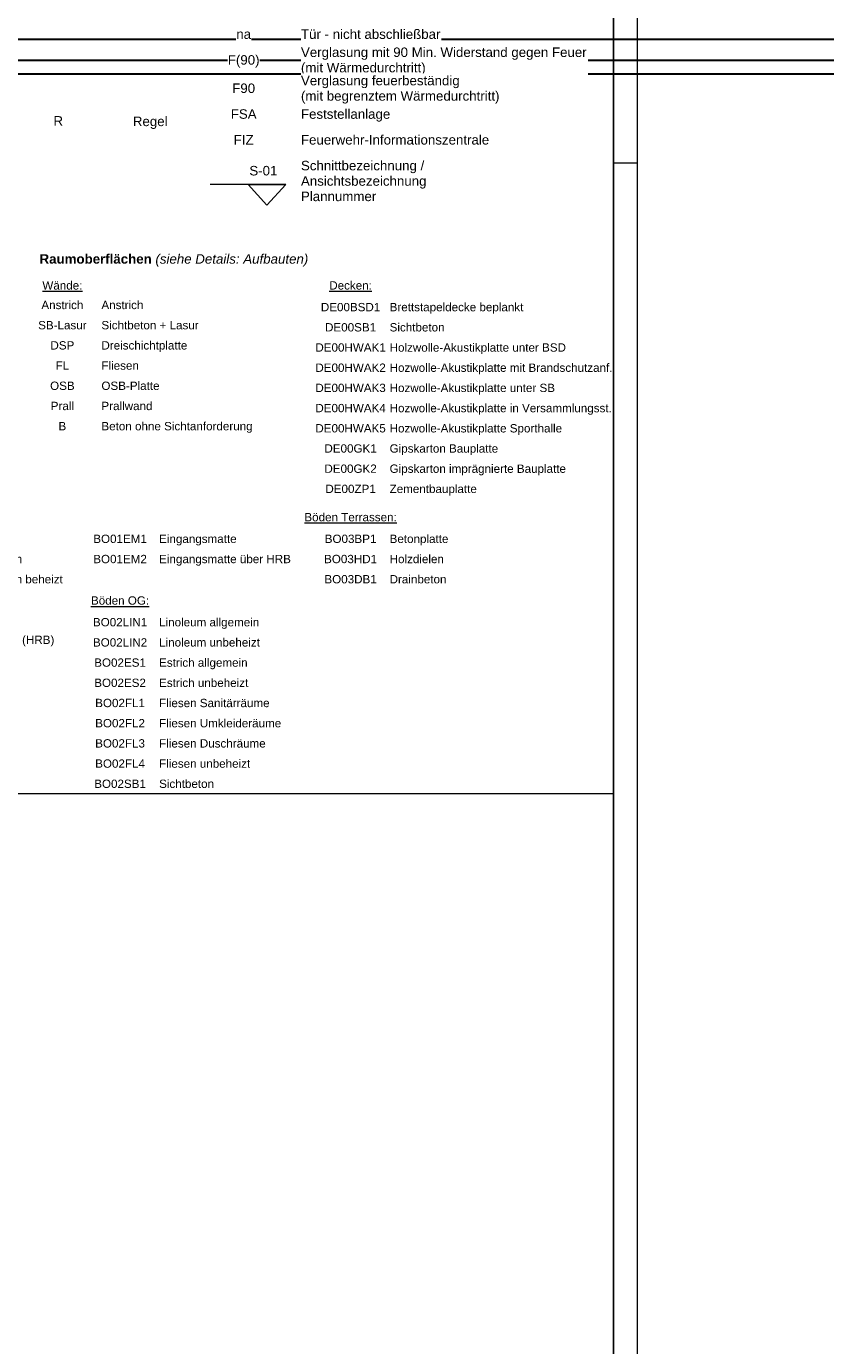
# Model space of a CAD drawing. Header units: metres. Extents: x -5203299 to 2078834, y 245743 to 5817682.
# Tile 225 of 256: x 366788 to 366873, y 5814084 to 5814224. Entities that reach past the tile are written whole.
import ezdxf

# ---------------------------------------------------------------- set-up
doc = ezdxf.new("R2010")
doc.units = ezdxf.units.M
doc.header["$LTSCALE"] = 0.5
doc.linetypes.add('ISO-02 Strichlinie', pattern=[3.81, 3.048, -0.762])
doc.linetypes.add('Linienart-22', pattern=[5.291531, 3.175, -1.058062, 0.352704, -0.705764])
for name, color, linetype, lineweight in [('70 -74 Zeichnungsblatt- 4 Plankopf Linie', 7, 'Continuous', 13), ('70 -76 Layout -2 Plankopf -Linie', 7, 'Continuous', 13), ('70 -76 Layout -2 Plankopf -Text', 7, 'Continuous', 13), ('70 -76 Layout -3 Symbole -allgemein', 7, 'Continuous', 13), ('Keine', 7, 'Continuous', 9)]:
    doc.layers.add(name, color=color, linetype=linetype, lineweight=lineweight)
doc.layers.add('99.04_Gleisplanung VP 02_23-EB-1236L-A-FAHRKANTE', color=150, linetype='Continuous', lineweight=35, true_color=0x007fff)
doc.layers.add('99.04_Gleisplanung VP 02_23-EB-1236R-A-FAHRKANTE', color=150, linetype='Continuous', lineweight=35, true_color=0x007fff)
doc.styles.add('Arial', font='arial.ttf')
doc.styles.add('Arial (bold)', font='arialbd.ttf')

# ---------------------------------------------------------------- blocks, each defined once
blk = doc.blocks.new('_23-07-06_Massenplan_TB_Weiterführende Schule (3D)')
at = {"layer": '99.04_Gleisplanung VP 02_23-EB-1236L-A-FAHRKANTE', "flags": 128}
for points in [[(562.05, 14.66), (-195.68, 14.71, -0.005965), (-243.37, 15.28), (-544.42, 22.49)], [(562.05, 13.23), (-195.68, 13.28), (-195.68, 13.28, -0.005965), (-243.4, 13.85), (-243.4, 13.85), (-243.4, 13.85), (-544.46, 21.05, -0.000153)]]:
    blk.add_lwpolyline(points, format="xyb", dxfattribs=at)
at = {"layer": '99.04_Gleisplanung VP 02_23-EB-1236R-A-FAHRKANTE', "flags": 128}
blk.add_lwpolyline([(563.02, 16.88), (-195.63, 16.93, -0.005965), (-243.36, 17.5), (-544.44, 24.7)], format="xyb", dxfattribs=at)
blk = doc.blocks.new('Gruppe-1083')
at = {"layer": '70 -76 Layout -3 Symbole -allgemein', "color": 7, "linetype": 'Linienart-22', "lineweight": 13, "transparency": 33554687}
blk.add_line((0.01889, -0.03755), (0.00289, -0.03755), dxfattribs=at)
at = {"layer": '70 -76 Layout -3 Symbole -allgemein', "color": 7, "lineweight": 13, "transparency": 33554687, "flags": 128}
blk.add_lwpolyline([(0.01089, -0.03755), (0.01889, -0.03755), (0.01489, -0.04193)], close=True, dxfattribs=at)
blk = doc.blocks.new('KRA - LP5 - Plankopf A0 - Zeichenerklärung')
at = {"layer": '70 -76 Layout -3 Symbole -allgemein', "color": 7}
blk.add_blockref('Gruppe-1083', (0, 0), dxfattribs=at)
at = {"layer": 'Keine', "color": 7, "transparency": 33554687, "rotation": 0, "style": 'Arial'}
for s, insert, char_height, attachment_point, line_spacing_factor in [('{\\LWände:}', (-0.02844, -0.05897), 0.001762, 5, 0.970891), ('{\\LDecken:}', (0.0326, -0.05897), 0.0017621, 5, 0.970891), ('Anstrich\\PSB-Lasur\\PDSP\\PFL\\POSB\\PPrall\\PB', (-0.02844, -0.06222), 0.001762, 2, 1.456336), ('Anstrich\\PSichtbeton + Lasur\\PDreischichtplatte\\PFliesen\\POSB-Platte\\PPrallwand\\PBeton ohne Sichtanforderung', (-0.02017, -0.06222), 0.0017621, 1, 1.456336), ('DE00BSD1\\PDE00SB1\\PDE00HWAK1\\PDE00HWAK2\\PDE00HWAK3\\PDE00HWAK4\\PDE00HWAK5\\PDE00GK1\\PDE00GK2\\PDE00ZP1', (0.0326, -0.06267), 0.001762, 2, 1.456336), ('Brettstapeldecke beplankt\\PSichtbeton\\PHolzwolle-Akustikplatte unter BSD\\PHozwolle-Akustikplatte mit Brandschutzanf.\\PHozwolle-Akustikplatte unter SB\\PHozwolle-Akustikplatte in Versammlungsst.\\PHozwolle-Akustikplatte Sporthalle\\PGipskarton Bauplatte\\PGipskarton imprägnierte Bauplatte\\PZementbauplatte', (0.04087, -0.06267), 0.0017621, 1, 1.456336), ('{\\LBöden Terrassen:}', (0.0326, -0.10805), 0.0017621, 5, 0.970891), ('Linoleum allgemein\\PSportlinoleum-Schwingboden\\PSportlinoleum-Schwingboden beheizt\\PLinoleum unbeheizt\\PEstrich allgemein\\PEstrich über Hohlraumboden (HRB)\\PEstrich mit Anstrich\\PEstrich unbeheizt\\PFliesen Sanitärräume\\PFliesen Umkleideräume\\PFliesen Duschräume\\PFliesen Küchenbereich\\PFliesen unbeheizt', (-0.06899, -0.11175), 0.0017621, 1, 1.456336), ('BO01EM1\\PBO01EM2', (-0.01622, -0.11175), 0.001762, 2, 1.456336), ('Eingangsmatte\\PEingangsmatte über HRB', (-0.00795, -0.11175), 0.0017621, 1, 1.456336), ('BO03BP1\\PBO03HD1\\PBO03DB1', (0.0326, -0.11175), 0.001762, 2, 1.456336), ('Betonplatte\\PHolzdielen\\PDrainbeton', (0.04087, -0.11175), 0.0017621, 1, 1.456336), ('{\\LBöden OG:}', (-0.01622, -0.12571), 0.0017621, 5, 0.970891), ('BO02LIN1\\PBO02LIN2\\PBO02ES1\\PBO02ES2\\PBO02FL1\\PBO02FL2\\PBO02FL3\\PBO02FL4\\PBO02SB1', (-0.01622, -0.12941), 0.001762, 2, 1.456336), ('Linoleum allgemein\\PLinoleum unbeheizt\\PEstrich allgemein\\PEstrich unbeheizt\\PFliesen Sanitärräume\\PFliesen Umkleideräume\\PFliesen Duschräume\\PFliesen unbeheizt\\PSichtbeton', (-0.00795, -0.12941), 0.0017621, 1, 1.456336)]:
    blk.add_mtext(s, dxfattribs=dict(at, insert=insert, char_height=char_height, attachment_point=attachment_point, line_spacing_factor=line_spacing_factor))
at = {"color": 255}
for points in [[(0.00836, -0.00744), (0.01156, -0.00744), (0.01156, -0.0042), (0.00836, -0.0042)], [(0.02209, -0.00744), (0.05179, -0.00744), (0.05179, -0.0042), (0.02209, -0.0042)], [(0.00656, -0.01291), (0.01336, -0.01291), (0.01336, -0.00966), (0.00656, -0.00966)], [(0.0075, -0.01891), (0.01242, -0.01891), (0.01242, -0.01566), (0.0075, -0.01566)], [(0.00719, -0.02437), (0.01273, -0.02437), (0.01273, -0.02112), (0.00719, -0.02112)], [(-0.03032, -0.02582), (-0.02822, -0.02582), (-0.02822, -0.02257), (-0.03032, -0.02257)], [(-0.01351, -0.02592), (-0.00608, -0.02592), (-0.00608, -0.02268), (-0.01351, -0.02268)], [(0.00781, -0.02983), (0.0121, -0.02983), (0.0121, -0.02659), (0.00781, -0.02659)], [(0.02209, -0.02983), (0.06214, -0.02983), (0.06214, -0.02659), (0.02209, -0.02659)], [(0.02209, -0.04178), (0.04882, -0.04178), (0.04882, -0.03205), (0.02209, -0.03205)], [(-0.03327, -0.05506), (0.02428, -0.05506), (0.02428, -0.05173), (-0.03327, -0.05173)]]:
    blk.add_wipeout(points, dxfattribs=at).dxf.layer = '70 -76 Layout -2 Plankopf -Text'
at = {"layer": '70 -76 Layout -2 Plankopf -Text'}
for s, insert, char_height, attachment_point, line_spacing_factor, style in [('na', (0.00996, -0.00473), 0.002014, 2, 0.970891, 'Arial'), ('Tür - nicht abschließbar', (0.02209, -0.00473), 0.0020138, 1, 0.970891, 'Arial'), ('F(90)', (0.00996, -0.01019), 0.002014, 2, 0.970891, 'Arial'), ('F90', (0.00996, -0.01619), 0.002014, 2, 0.970891, 'Arial'), ('FSA', (0.00996, -0.02165), 0.002014, 2, 0.970891, 'Arial'), ('R', (-0.03032, -0.0231), 0.00201, 1, 0.970891, 'Arial'), ('Regel', (-0.01351, -0.0232), 0.002014, 1, 0.970891, 'Arial'), ('FIZ', (0.00996, -0.02711), 0.002014, 2, 0.970891, 'Arial'), ('Feuerwehr-Informationszentrale', (0.02209, -0.02711), 0.0020138, 1, 0.970891, 'Arial'), ('Schnittbezeichnung /\\PAnsichtsbezeichnung\\PPlannummer', (0.02209, -0.03257), 0.0020138, 1, 0.970891, 'Arial'), ('Raumoberflächen {\\fArial|b0|i1|c0|p0;(siehe Details: Aufbauten)}', (-0.03327, -0.05234), 0.0020138, 1, 0.996218, 'Arial (bold)')]:
    blk.add_mtext(s, dxfattribs=dict(at, insert=insert, char_height=char_height, attachment_point=attachment_point, line_spacing_factor=line_spacing_factor, style=style))
at = {"color": 255}
blk.add_wipeout([(0.01116, -0.03637), (0.01718, -0.03637), (0.01718, -0.03312), (0.01116, -0.03312)], dxfattribs=at).dxf.layer = '70 -76 Layout -2 Plankopf -Text'
at = {"layer": '70 -76 Layout -2 Plankopf -Text', "insert": (0.01116, -0.03365), "char_height": 0.002014, "attachment_point": 1, "line_spacing_factor": 0.970891, "style": 'Arial'}
blk.add_mtext('S-01', dxfattribs=at)
at = {"color": 255}
blk.add_wipeout([(0.02209, -0.01453), (0.08285, -0.01453), (0.08285, -0.00804), (0.02209, -0.00804)], dxfattribs=at).dxf.layer = '70 -76 Layout -2 Plankopf -Text'
at = {"layer": '70 -76 Layout -2 Plankopf -Text', "insert": (0.02209, -0.00856), "char_height": 0.0020138, "attachment_point": 1, "line_spacing_factor": 0.970891, "style": 'Arial'}
blk.add_mtext('Verglasung mit 90 Min. Widerstand gegen Feuer\\P(mit Wärmedurchtritt)', dxfattribs=at)
at = {"color": 255}
blk.add_wipeout([(0.02209, -0.02053), (0.06433, -0.02053), (0.06433, -0.01404), (0.02209, -0.01404)], dxfattribs=at).dxf.layer = '70 -76 Layout -2 Plankopf -Text'
at = {"layer": '70 -76 Layout -2 Plankopf -Text', "insert": (0.02209, -0.01456), "char_height": 0.0020138, "attachment_point": 1, "line_spacing_factor": 0.970891, "style": 'Arial'}
blk.add_mtext('Verglasung feuerbeständig \\P(mit begrenztem Wärmedurchtritt)', dxfattribs=at)
at = {"color": 255}
blk.add_wipeout([(0.02209, -0.02437), (0.04113, -0.02437), (0.04113, -0.02112), (0.02209, -0.02112)], dxfattribs=at).dxf.layer = '70 -76 Layout -2 Plankopf -Text'
at = {"layer": '70 -76 Layout -2 Plankopf -Text', "insert": (0.02209, -0.02165), "char_height": 0.0020138, "attachment_point": 1, "line_spacing_factor": 0.970891, "style": 'Arial'}
blk.add_mtext('Feststellanlage', dxfattribs=at)
blk = doc.blocks.new('Gruppe-1087')
at = {"layer": '70 -74 Zeichnungsblatt- 4 Plankopf Linie'}
blk.add_line((0.58945, 0.4155), (0.58945, -0.11361), dxfattribs=at)
at = {"layer": '70 -76 Layout -2 Plankopf -Linie'}
blk.add_line((0.40945, 0.03998), (0.58945, 0.03998), dxfattribs=at)
at = {"layer": 'Keine', "color": 7, "transparency": 33554687}
blk.add_blockref('KRA - LP5 - Plankopf A0 - Zeichenerklärung', (0.50123, 0.20654), dxfattribs=at)
blk = doc.blocks.new('Plankopf')
at = {"layer": '70 -74 Zeichnungsblatt- 4 Plankopf Linie', "color": 7, "transparency": 33554687}
blk.add_blockref('Gruppe-1087', (0, 0), dxfattribs=at)
at = {"layer": '70 -74 Zeichnungsblatt- 4 Plankopf Linie', "color": 0, "flags": 1}
for tag in ['Approval', 'Approval', 'Approval', 'Approval', 'Approval', 'AR_Genehmigt_-_Datum', 'Auto_Generate_Page_Number', 'Auto_Total_Num_Sheets', 'Auftraggeber', 'Auftraggeber_Zusatz_-1-', 'Auftraggeber_Zusatz_-2-', 'Architekt', 'Architekt_Zusatz_-1-', 'Architekt_Zusatz_-2-', 'Approval', 'Current_Plot_Date', 'Scale', 'Sheet_Number', 'Sheet_Title', 'Teil', 'Gewerk', 'Total_Num_Sheets', 'Tragwerksplanung', 'Tragwerksplanung_Zusatz_-1-', 'Tragwerksplanung_Zusatz_-2-', 'Geschäftszeichen', 'Zone', 'Zone', 'Zone', 'Zone', 'Zone', 'Status', 'TGA', 'TGA_Zusatz_-1-', 'TGA_Zusatz_-2-', 'Zone', 'Number', 'Publish_Date', 'Number', 'Publish_Date', 'Number', 'Publish_Date', 'Number', 'Publish_Date', 'Number', 'Publish_Date', 'Planungsgrundlagen', 'Plot_Date_Format', 'BH_Genehmigt_-_Datum', 'Papiermaße', 'Ebene', 'Page_Number', 'Plannummer_Fachplaner', 'File_Name', 'File_Name_Include_Path', 'Projektname_Zusatz', 'Project_Address', 'Landschaftsarchitekt', 'Landschaftsarchitekten_Zusatz-1-', 'Landschaftsarchitekten_Zusatz_-2-', 'Höhe_üNHN', 'Leistungsphase', 'Number', 'Publish_Date', 'Recipients', 'Recipients', 'Recipients', 'Recipients', 'Recipients', 'Project_Date', 'Project_ID', 'Project_Name', 'Recipients', 'Date', 'Note', 'Date', 'Note', 'Date', 'Note', 'Date', 'Note', 'Date', 'Note', 'Format', 'Date', 'Date', 'Note']:
    blk.add_attdef(tag, (-0.5945, -0.4205), '', height=0.00018, dxfattribs=at)
at = {"layer": '70 -74 Zeichnungsblatt- 4 Plankopf Linie', "color": 7, "linetype": 'ISO-02 Strichlinie', "lineweight": 5, "transparency": 33554687}
blk.add_line((0.5945, 0.1735), (0.5895, 0.1735), dxfattribs=at)
at = {"layer": '70 -74 Zeichnungsblatt- 4 Plankopf Linie', "transparency": 33554687, "flags": 128}
for points in [[(-0.5945, 0.4205), (0.5945, 0.4205), (0.5945, -0.4205), (-0.5945, -0.4205)], [(-0.5745, -0.4155), (-0.5745, 0.4155), (0.5895, 0.4155), (0.5895, -0.4155)]]:
    blk.add_lwpolyline(points, close=True, dxfattribs=at)

msp = doc.modelspace()

# ---------------------------------------------------------------- block references
at = {"layer": 'Keine', "color": 1}
msp.add_blockref('_23-07-06_Massenplan_TB_Weiterführende Schule (3D)', (366592.8, 5814205.71), dxfattribs=at)

# ---------------------------------------------------------------- next in the draw order: block references
at = {"layer": '70 -74 Zeichnungsblatt- 4 Plankopf Linie', "xscale": 500, "yscale": 500, "zscale": 500}
msp.add_blockref('Plankopf', (366555.71, 5814122.76), dxfattribs=at)

doc.saveas('drawing.dxf')
